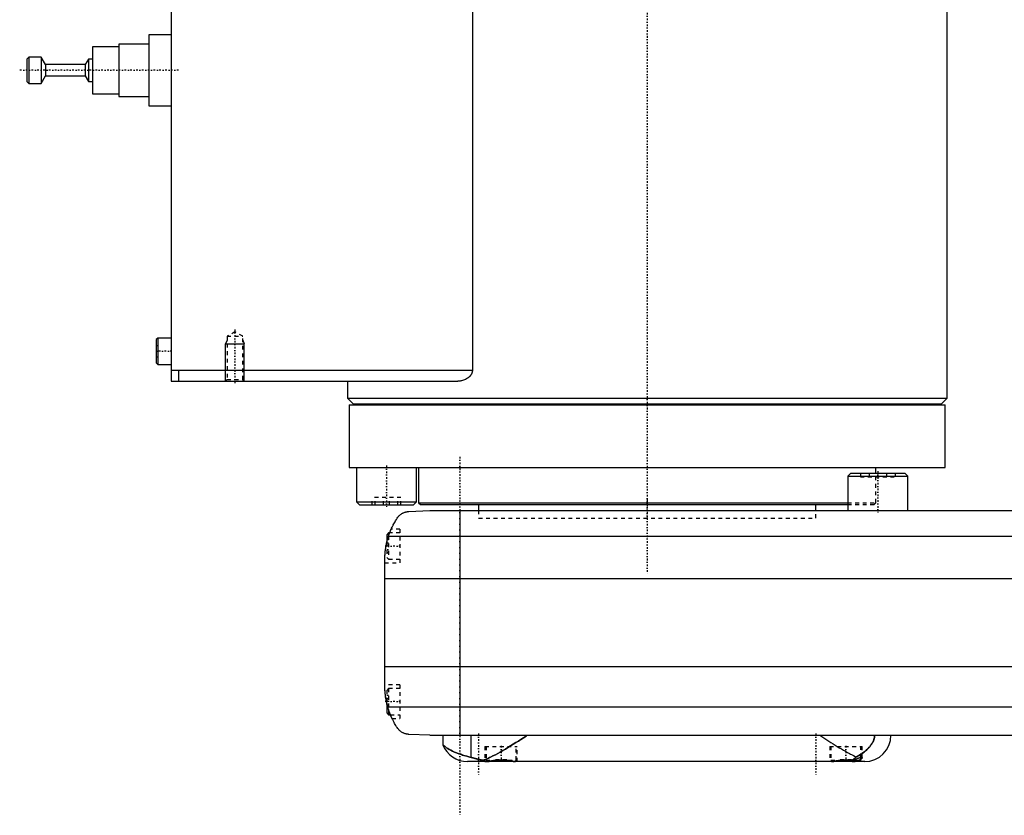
# Model space of a CAD drawing. Extents: x -174 to 502, y -139 to 498.
# Tile 1 of 6: x -167 to 95, y -81 to 131. Entities that reach past the tile are written whole.
import ezdxf

# ---------------------------------------------------------------- set-up
doc = ezdxf.new("R2010")
doc.units = 0
doc.linetypes.add('CENTER', pattern=[1.5, 0.45, -0.5, 0.05, -0.5])
doc.linetypes.add('DASHED', pattern=[2, 1, -1])
for name, color, linetype in [('AM_0', 7, 'CONTINUOUS'), ('AM_10', 7, 'CONTINUOUS'), ('AM_3', 7, 'DASHED'), ('AM_7', 7, 'CENTER')]:
    doc.layers.add(name, color=color, linetype=linetype)

msp = doc.modelspace()

# ---------------------------------------------------------------- linework, layer by layer
at = {"layer": 'AM_0', "color": 7, "linetype": 'CONTINUOUS'}
for p, q in [((-127, 313.5), (-127, 34.5)), ((-46.64, 291.5), (-46.64, 37.5)), ((80, 30), (80, 176)), ((-127, 127), (-133, 127)), ((-133, 127), (-133, 108)), ((-141, 123.75), (-148, 123.75)), ((-148, 123.75), (-148, 111.25)), ((-133, 124.5), (-141, 124.5)), ((-141, 124.5), (-141, 110.5)), ((-165, 121), (-165.5, 120.5)), ((-161.7, 121), (-165, 121)), ((-165, 121), (-165, 114)), ((-160.5, 119), (-161.7, 121)), ((-161.7, 121), (-161.7, 114)), ((-165.5, 120.5), (-165.5, 114.5)), ((-150, 119), (-160.5, 119)), ((-160.5, 119), (-160.5, 116)), ((-149.1, 120.5), (-150, 119)), ((-150, 119), (-150, 116)), ((-148, 120.5), (-149.1, 120.5)), ((-149.1, 120.5), (-149.1, 114.5)), ((-161.7, 114), (-160.5, 116)), ((-160.5, 116), (-150, 116)), ((-150, 116), (-149.1, 114.5)), ((-165.5, 114.5), (-165, 114)), ((-165, 114), (-161.7, 114)), ((-149.1, 114.5), (-148, 114.5)), ((-148, 111.25), (-141, 111.25)), ((-141, 110.5), (-133, 110.5)), ((-133, 108), (-127, 108)), ((-130.6, 46), (-131, 45.6)), ((-131, 45.6), (-131, 39.4)), ((-127, 46), (-130.6, 46)), ((-130.6, 46), (-130.6, 39)), ((-131, 39.4), (-130.6, 39)), ((-130.6, 39), (-127, 39)), ((-127, 37.5), (-46.64, 37.5)), ((-125, 34.5), (-125, 37.5)), ((-127, 34.5), (-50.56, 34.5)), ((-80, 34.5), (-80, 30)), ((-80, 30), (-78.5, 28.5)), ((-80, 30), (80, 30)), ((78.5, 28.5), (80, 30)), ((-79.5, 28.2), (-79.5, 11.5)), ((-79.5, 28.2), (79.5, 28.2)), ((-78.5, 28.5), (78.5, 28.5)), ((-75, 28.5), (-75, 28.2)), ((75, 28.2), (75, 28.5)), ((79.5, 11.5), (79.5, 28.2)), ((-79.5, 11.5), (79.5, 11.5)), ((-77.57, 11.5), (-77.57, 2.3)), ((-61.57, 2.3), (-61.57, 11.5)), ((-61, 11.5), (-61, 2.08)), ((61, 10), (61, 11.5)), ((54.29, 10), (53.49, 9.2)), ((53.49, 9.2), (53.49, 0)), ((53.49, 9.2), (69.49, 9.2)), ((54.29, 10), (68.69, 10)), ((69.49, 9.2), (68.69, 10)), ((69.49, 0), (69.49, 9.2)), ((-77.57, 2.3), (-76.77, 1.5)), ((-77.57, 2.3), (-61.57, 2.3)), ((-76.77, 1.5), (-62.37, 1.5)), ((-63.58, -0.25), (-58, 0)), ((-62.37, 1.5), (-61.57, 2.3)), ((-61, 2.08), (-60.5, 1.58)), ((-61, 2.08), (53.49, 2.08)), ((-60.5, 1.58), (53.49, 1.58)), ((-58, 0), (248, 0)), ((-50, 0), (-50, -60)), ((-45, 1.58), (-45, 0)), ((45, 0), (45, 1.58)), ((-69, -6), (-69.5, -6.5)), ((-69.5, -6.5), (-69.5, -8.59)), ((-69.01, -6.81), (259.01, -6.81)), ((-68.72, -6), (-69, -6)), ((-69, -6), (-69, -6.79)), ((-70, -46.97), (-70, -13.03)), ((-70, -18.16), (260, -18.16)), ((-70, -41.62), (260, -41.62)), ((-69.5, -51.41), (-69.5, -54)), ((-69.24, -52.43), (259.24, -52.43)), ((-69.5, -54), (-69, -54.5)), ((-69, -53.21), (-69, -54.5)), ((-69, -54.5), (-68.53, -54.5)), ((-58, -60), (-63.58, -59.75)), ((-58, -60), (251.5, -60)), ((-54.53, -60), (-54.53, -62.51)), ((-46.98, -65.9), (-46.98, -60)), ((58, -67), (-48, -67)), ((-42.61, -66.99), (-42.6, -67)), ((-35.4, -67), (-35.39, -66.99)), ((49.39, -66.99), (49.4, -67)), ((54.71, -66.6), (57, -66.6)), ((56.6, -67), (57, -66.6)), ((57, -66.6), (57, -65.89))]:
    msp.add_line(p, q, dxfattribs=at)
for points in [[(-46.64, 37.5, 0), (-46.64, 37.47, 0), (-46.64, 37.42, 0), (-46.64, 37.36, 0), (-46.64, 37.33, 0), (-46.65, 37.3, 0), (-46.65, 37.25, 0), (-46.66, 37.19, 0), (-46.67, 37.14, 0), (-46.68, 37.09, 0), (-46.69, 37.03, 0), (-46.69, 37, 0), (-46.7, 36.98, 0), (-46.71, 36.92, 0), (-46.73, 36.87, 0), (-46.75, 36.82, 0), (-46.76, 36.77, 0), (-46.78, 36.72, 0), (-46.79, 36.69, 0), (-46.8, 36.67, 0), (-46.82, 36.62, 0), (-46.84, 36.57, 0), (-46.86, 36.54, 0), (-46.87, 36.52, 0), (-46.89, 36.47, 0), (-46.92, 36.42, 0), (-46.93, 36.4, 0), (-46.94, 36.37, 0), (-46.97, 36.32, 0), (-47, 36.28, 0), (-47.03, 36.23, 0), (-47.06, 36.19, 0), (-47.09, 36.14, 0), (-47.1, 36.12, 0), (-47.12, 36.1, 0), (-47.15, 36.06, 0), (-47.18, 36.01, 0), (-47.21, 35.97, 0), (-47.25, 35.93, 0), (-47.28, 35.89, 0), (-47.3, 35.87, 0), (-47.32, 35.85, 0), (-47.35, 35.81, 0), (-47.39, 35.77, 0), (-47.43, 35.74, 0), (-47.46, 35.7, 0), (-47.5, 35.66, 0), (-47.52, 35.65, 0), (-47.54, 35.63, 0), (-47.58, 35.59, 0), (-47.61, 35.56, 0), (-47.65, 35.53, 0), (-47.69, 35.49, 0), (-47.73, 35.46, 0), (-47.75, 35.45, 0), (-47.77, 35.43, 0), (-47.81, 35.4, 0), (-47.85, 35.37, 0), (-47.98, 35.28, 0), (-48.11, 35.2, 0), (-48.23, 35.12, 0), (-48.49, 34.98, 0), (-48.76, 34.86, 0), (-49.04, 34.75, 0), (-49.32, 34.67, 0), (-49.6, 34.6, 0), (-49.74, 34.57, 0), (-49.88, 34.55, 0), (-50.15, 34.52, 0), (-50.42, 34.5, 0), (-50.56, 34.5, 0)], [(-69.01, -6.81, 0), (-68.95, -6.65, 0), (-68.84, -6.32, 0), (-68.72, -5.99, 0), (-68.66, -5.83, 0), (-68.59, -5.66, 0), (-68.46, -5.34, 0), (-68.33, -5.03, 0), (-68.19, -4.72, 0), (-68.05, -4.42, 0), (-67.91, -4.12, 0), (-67.83, -3.97, 0), (-67.76, -3.83, 0), (-67.61, -3.55, 0), (-67.46, -3.27, 0), (-67.3, -3, 0), (-67.15, -2.74, 0), (-67, -2.49, 0), (-66.92, -2.37, 0), (-66.85, -2.25, 0), (-66.7, -2.02, 0), (-66.55, -1.8, 0), (-66.48, -1.69, 0)], [(-66.48, -1.69, 0), (-66.4, -1.61, 0), (-66.26, -1.45, 0), (-66.11, -1.31, 0), (-66.03, -1.24, 0), (-65.95, -1.17, 0), (-65.8, -1.05, 0), (-65.64, -0.94, 0), (-65.49, -0.84, 0), (-65.33, -0.75, 0), (-65.18, -0.67, 0), (-65.1, -0.63, 0), (-65.02, -0.59, 0), (-64.87, -0.53, 0), (-64.72, -0.48, 0), (-64.57, -0.42, 0), (-64.47, -0.4, 0), (-64.44, -0.39, 0), (-64.42, -0.38, 0), (-64.4, -0.38, 0), (-64.39, -0.37, 0), (-64.36, -0.37, 0), (-64.33, -0.36, 0), (-64.3, -0.35, 0), (-64.28, -0.35, 0), (-64.25, -0.34, 0), (-64.23, -0.34, 0), (-64.22, -0.33, 0), (-64.19, -0.33, 0), (-64.16, -0.32, 0), (-64.14, -0.32, 0), (-64.13, -0.32, 0), (-64.1, -0.31, 0), (-64.07, -0.31, 0), (-64.05, -0.3, 0), (-64.04, -0.3, 0), (-64.01, -0.3, 0), (-63.98, -0.29, 0), (-63.95, -0.29, 0), (-63.92, -0.28, 0), (-63.88, -0.28, 0), (-63.87, -0.28, 0), (-63.85, -0.28, 0), (-63.82, -0.27, 0), (-63.79, -0.27, 0), (-63.76, -0.27, 0), (-63.73, -0.26, 0), (-63.69, -0.26, 0), (-63.68, -0.26, 0), (-63.66, -0.26, 0), (-63.63, -0.26, 0), (-63.6, -0.25, 0), (-63.58, -0.25, 0)], [(-68.72, -6, 0), (-68.7, -5.95, 0), (-68.66, -5.85, 0), (-68.63, -5.75, 0), (-68.61, -5.71, 0), (-68.59, -5.66, 0), (-68.56, -5.58, 0), (-68.53, -5.49, 0), (-68.49, -5.42, 0), (-68.47, -5.35, 0), (-68.44, -5.29, 0), (-68.43, -5.26, 0), (-68.42, -5.23, 0), (-68.39, -5.18, 0), (-68.37, -5.13, 0), (-68.36, -5.09, 0), (-68.34, -5.06, 0), (-68.33, -5.04, 0), (-68.33, -5.03, 0), (-68.32, -5.02, 0), (-68.32, -5.01, 0), (-68.32, -5, 0), (-68.32, -5, 0)], [(-70, -13.03, 0), (-70, -12.86, 0), (-69.99, -12.52, 0), (-69.98, -12.18, 0), (-69.97, -12.01, 0), (-69.96, -11.84, 0), (-69.94, -11.5, 0), (-69.91, -11.15, 0), (-69.88, -10.81, 0), (-69.83, -10.46, 0), (-69.79, -10.12, 0), (-69.76, -9.94, 0), (-69.73, -9.77, 0), (-69.67, -9.42, 0), (-69.6, -9.07, 0), (-69.53, -8.72, 0), (-69.45, -8.37, 0), (-69.36, -8.03, 0), (-69.32, -7.85, 0), (-69.27, -7.68, 0), (-69.17, -7.33, 0), (-69.06, -6.99, 0), (-69.01, -6.81, 0)], [(-70, -13.03, 0), (-70, -12.94, 0), (-70, -12.76, 0), (-69.99, -12.57, 0), (-69.99, -12.47, 0), (-69.99, -12.36, 0), (-69.98, -12.14, 0), (-69.97, -11.91, 0), (-69.95, -11.67, 0), (-69.93, -11.42, 0), (-69.91, -11.15, 0), (-69.9, -11.02, 0), (-69.88, -10.89, 0), (-69.85, -10.62, 0), (-69.82, -10.34, 0), (-69.78, -10.07, 0), (-69.74, -9.8, 0), (-69.69, -9.53, 0), (-69.67, -9.4, 0), (-69.64, -9.26, 0), (-69.59, -8.99, 0), (-69.53, -8.72, 0), (-69.5, -8.59, 0)], [(-70, -13.03, 0), (-70, -12.94, 0), (-70, -12.76, 0), (-69.99, -12.57, 0), (-69.99, -12.47, 0), (-69.99, -12.36, 0), (-69.98, -12.14, 0), (-69.97, -11.91, 0), (-69.95, -11.67, 0), (-69.93, -11.42, 0), (-69.91, -11.15, 0), (-69.9, -11.02, 0), (-69.88, -10.89, 0), (-69.85, -10.62, 0), (-69.82, -10.34, 0), (-69.78, -10.07, 0), (-69.74, -9.8, 0), (-69.69, -9.53, 0), (-69.67, -9.4, 0), (-69.64, -9.26, 0), (-69.59, -8.99, 0), (-69.53, -8.72, 0), (-69.5, -8.59, 0)], [(-69.24, -52.43, 0), (-69.28, -52.27, 0), (-69.37, -51.97, 0), (-69.44, -51.66, 0), (-69.48, -51.51, 0), (-69.51, -51.35, 0), (-69.58, -51.05, 0), (-69.64, -50.74, 0), (-69.7, -50.44, 0), (-69.75, -50.13, 0), (-69.79, -49.83, 0), (-69.82, -49.68, 0), (-69.84, -49.52, 0), (-69.87, -49.22, 0), (-69.9, -48.92, 0), (-69.93, -48.63, 0), (-69.95, -48.33, 0), (-69.97, -48.03, 0), (-69.98, -47.88, 0), (-69.99, -47.73, 0), (-69.99, -47.42, 0), (-70, -47.12, 0), (-70, -46.97, 0)], [(-69.5, -51.41, 0), (-69.53, -51.27, 0), (-69.59, -50.98, 0), (-69.65, -50.69, 0), (-69.68, -50.54, 0), (-69.7, -50.4, 0), (-69.75, -50.1, 0), (-69.8, -49.81, 0), (-69.84, -49.51, 0), (-69.87, -49.23, 0), (-69.9, -48.95, 0), (-69.91, -48.81, 0), (-69.93, -48.68, 0), (-69.95, -48.43, 0), (-69.96, -48.18, 0), (-69.98, -47.96, 0), (-69.98, -47.75, 0), (-69.99, -47.55, 0), (-69.99, -47.46, 0), (-70, -47.37, 0), (-70, -47.19, 0), (-70, -47.04, 0), (-70, -46.97, 0)], [(-66.48, -58.31, 0), (-66.55, -58.19, 0), (-66.72, -57.95, 0), (-66.88, -57.69, 0), (-66.97, -57.56, 0), (-67.05, -57.42, 0), (-67.22, -57.14, 0), (-67.39, -56.85, 0), (-67.56, -56.55, 0), (-67.72, -56.24, 0), (-67.89, -55.91, 0), (-67.97, -55.75, 0), (-68.05, -55.58, 0), (-68.21, -55.24, 0), (-68.37, -54.88, 0), (-68.52, -54.53, 0), (-68.66, -54.16, 0), (-68.8, -53.78, 0), (-68.87, -53.6, 0), (-68.94, -53.4, 0), (-69.06, -53.02, 0), (-69.18, -52.62, 0), (-69.24, -52.43, 0)], [(-68.09, -55.5, 0), (-68.09, -55.5, 0), (-68.09, -55.49, 0), (-68.1, -55.48, 0), (-68.1, -55.47, 0), (-68.11, -55.46, 0), (-68.12, -55.44, 0), (-68.13, -55.4, 0), (-68.15, -55.37, 0), (-68.17, -55.32, 0), (-68.2, -55.27, 0), (-68.21, -55.24, 0), (-68.22, -55.21, 0), (-68.25, -55.15, 0), (-68.28, -55.08, 0), (-68.31, -55, 0), (-68.35, -54.92, 0), (-68.39, -54.84, 0), (-68.41, -54.79, 0), (-68.43, -54.75, 0), (-68.47, -54.65, 0), (-68.51, -54.55, 0), (-68.53, -54.5, 0)], [(-63.58, -59.75, 0), (-63.6, -59.75, 0), (-63.63, -59.74, 0), (-63.67, -59.74, 0), (-63.68, -59.74, 0), (-63.7, -59.74, 0), (-63.73, -59.74, 0), (-63.76, -59.73, 0), (-63.8, -59.73, 0), (-63.83, -59.73, 0), (-63.86, -59.72, 0), (-63.88, -59.72, 0), (-63.9, -59.72, 0), (-63.93, -59.71, 0), (-63.96, -59.71, 0), (-63.99, -59.71, 0), (-64.02, -59.7, 0), (-64.06, -59.7, 0), (-64.07, -59.69, 0), (-64.09, -59.69, 0), (-64.12, -59.68, 0), (-64.15, -59.68, 0), (-64.16, -59.68, 0), (-64.18, -59.67, 0), (-64.21, -59.67, 0), (-64.24, -59.66, 0), (-64.25, -59.66, 0), (-64.27, -59.65, 0), (-64.3, -59.65, 0), (-64.32, -59.64, 0), (-64.35, -59.63, 0), (-64.38, -59.63, 0), (-64.41, -59.62, 0), (-64.42, -59.62, 0), (-64.44, -59.61, 0), (-64.47, -59.6, 0), (-64.49, -59.6, 0), (-64.59, -59.57, 0), (-64.74, -59.52, 0), (-64.9, -59.46, 0), (-65.05, -59.39, 0), (-65.13, -59.36, 0), (-65.21, -59.32, 0), (-65.37, -59.23, 0), (-65.53, -59.14, 0), (-65.69, -59.03, 0), (-65.84, -58.92, 0), (-66, -58.79, 0), (-66.07, -58.73, 0), (-66.14, -58.66, 0), (-66.28, -58.53, 0), (-66.41, -58.38, 0), (-66.48, -58.31, 0)], [(-43.84, -66.65, 0), (-43.55, -66.55, 0), (-42.96, -66.33, 0), (-42.38, -66.08, 0), (-42.08, -65.95, 0), (-41.78, -65.81, 0), (-41.16, -65.51, 0), (-40.52, -65.18, 0), (-39.87, -64.83, 0), (-39.21, -64.46, 0), (-38.53, -64.07, 0), (-38.19, -63.87, 0), (-37.85, -63.67, 0), (-37.16, -63.25, 0), (-36.46, -62.83, 0), (-35.77, -62.4, 0), (-35.07, -61.96, 0), (-34.38, -61.52, 0), (-34.03, -61.3, 0), (-33.69, -61.08, 0), (-33, -60.64, 0), (-32.33, -60.21, 0), (-32, -60, 0)], [(46, -60, 0), (46.27, -60.17, 0), (46.8, -60.51, 0), (47.34, -60.86, 0), (47.62, -61.04, 0), (47.89, -61.21, 0), (48.45, -61.56, 0), (49, -61.92, 0), (49.56, -62.27, 0), (50.12, -62.61, 0), (50.68, -62.96, 0), (50.95, -63.13, 0), (51.23, -63.3, 0), (51.78, -63.63, 0), (52.33, -63.95, 0), (52.88, -64.27, 0), (53.41, -64.57, 0), (53.94, -64.87, 0), (54.2, -65.01, 0), (54.46, -65.15, 0), (54.98, -65.41, 0), (55.48, -65.66, 0), (55.72, -65.78, 0)], [(55.72, -65.78, 0), (55.99, -65.65, 0), (56.5, -65.37, 0), (56.99, -65.08, 0), (57.22, -64.93, 0), (57.44, -64.78, 0), (57.86, -64.46, 0), (58.25, -64.15, 0), (58.61, -63.83, 0), (58.93, -63.51, 0), (59.22, -63.2, 0), (59.36, -63.04, 0), (59.48, -62.89, 0), (59.72, -62.57, 0), (59.93, -62.25, 0), (60.12, -61.93, 0), (60.22, -61.74, 0), (60.25, -61.68, 0), (60.27, -61.63, 0), (60.28, -61.6, 0), (60.3, -61.57, 0), (60.32, -61.52, 0), (60.34, -61.46, 0), (60.37, -61.41, 0), (60.39, -61.35, 0), (60.41, -61.3, 0), (60.42, -61.27, 0), (60.43, -61.24, 0), (60.45, -61.19, 0), (60.47, -61.13, 0), (60.48, -61.1, 0), (60.48, -61.07, 0), (60.5, -61.02, 0), (60.52, -60.96, 0), (60.53, -60.93, 0), (60.53, -60.9, 0), (60.55, -60.84, 0), (60.56, -60.79, 0), (60.58, -60.73, 0), (60.59, -60.67, 0), (60.6, -60.6, 0), (60.6, -60.57, 0), (60.61, -60.54, 0), (60.62, -60.48, 0), (60.63, -60.42, 0), (60.63, -60.35, 0), (60.64, -60.29, 0), (60.64, -60.23, 0), (60.65, -60.19, 0), (60.65, -60.16, 0), (60.65, -60.1, 0), (60.65, -60.03, 0), (60.65, -60, 0)], [(-54.53, -62.51, 0), (-54.53, -62.52, 0), (-54.48, -62.56, 0), (-54.38, -62.65, 0), (-54.32, -62.71, 0), (-54.24, -62.77, 0), (-54.05, -62.93, 0), (-53.81, -63.11, 0), (-53.53, -63.31, 0), (-53.2, -63.52, 0), (-52.82, -63.75, 0), (-52.61, -63.87, 0), (-52.4, -63.98, 0), (-51.93, -64.22, 0), (-51.41, -64.46, 0), (-50.85, -64.7, 0), (-50.25, -64.93, 0), (-49.6, -65.16, 0), (-49.25, -65.27, 0), (-48.9, -65.38, 0), (-48.16, -65.6, 0), (-47.38, -65.81, 0), (-46.98, -65.9, 0)], [(-46.98, -65.9, 0), (-46.91, -65.92, 0), (-46.76, -65.96, 0), (-46.61, -65.99, 0), (-46.54, -66.01, 0), (-46.46, -66.03, 0), (-46.31, -66.07, 0), (-46.15, -66.11, 0), (-45.98, -66.15, 0), (-45.81, -66.2, 0), (-45.64, -66.24, 0), (-45.56, -66.26, 0), (-45.47, -66.28, 0), (-45.29, -66.33, 0), (-45.11, -66.37, 0), (-44.92, -66.41, 0), (-44.73, -66.46, 0), (-44.54, -66.5, 0), (-44.44, -66.52, 0), (-44.35, -66.54, 0), (-44.15, -66.59, 0), (-43.94, -66.63, 0), (-43.84, -66.65, 0)], [(-43.84, -66.65, 0), (-43.81, -66.66, 0), (-43.74, -66.69, 0), (-43.67, -66.72, 0), (-43.64, -66.74, 0), (-43.6, -66.75, 0), (-43.53, -66.78, 0), (-43.46, -66.8, 0), (-43.39, -66.83, 0), (-43.32, -66.85, 0), (-43.26, -66.87, 0), (-43.22, -66.88, 0), (-43.18, -66.89, 0), (-43.11, -66.91, 0), (-43.04, -66.92, 0), (-42.97, -66.94, 0), (-42.9, -66.95, 0), (-42.83, -66.96, 0), (-42.8, -66.97, 0), (-42.76, -66.97, 0), (-42.69, -66.98, 0), (-42.62, -66.99, 0), (-42.58, -66.99, 0)], [(-43.3, -67, 0), (-43.3, -66.99, 0), (-43.29, -66.99, 0), (-43.29, -66.99, 0), (-43.28, -66.99, 0), (-43.27, -66.99, 0), (-43.25, -66.99, 0), (-43.23, -66.99, 0), (-43.2, -66.98, 0), (-43.17, -66.98, 0), (-43.14, -66.98, 0), (-43.12, -66.98, 0), (-43.1, -66.98, 0), (-43.05, -66.98, 0), (-43, -66.98, 0), (-42.95, -66.98, 0), (-42.89, -66.98, 0), (-42.83, -66.98, 0), (-42.8, -66.99, 0), (-42.77, -66.99, 0), (-42.7, -66.99, 0), (-42.62, -66.99, 0), (-42.58, -66.99, 0)], [(-43.25, -67, 0), (-43.26, -67, 0), (-43.29, -67, 0), (-43.3, -67, 0), (-43.3, -67, 0)], [(-42.58, -66.99, 0), (-42.56, -66.99, 0), (-42.51, -66.98, 0), (-42.46, -66.98, 0), (-42.44, -66.98, 0), (-42.42, -66.97, 0), (-42.37, -66.97, 0), (-42.31, -66.96, 0), (-42.26, -66.95, 0), (-42.21, -66.95, 0), (-42.15, -66.94, 0), (-42.13, -66.93, 0), (-42.1, -66.93, 0), (-42.04, -66.92, 0), (-41.99, -66.91, 0), (-41.93, -66.91, 0), (-41.87, -66.9, 0), (-41.81, -66.89, 0), (-41.78, -66.88, 0), (-41.75, -66.88, 0), (-41.68, -66.87, 0), (-41.62, -66.86, 0), (-41.58, -66.85, 0), (-41.55, -66.85, 0), (-41.48, -66.84, 0), (-41.42, -66.82, 0), (-41.38, -66.82, 0), (-41.35, -66.81, 0), (-41.28, -66.8, 0), (-41.21, -66.79, 0), (-41.13, -66.78, 0), (-41.06, -66.77, 0), (-40.99, -66.76, 0), (-40.95, -66.76, 0), (-40.91, -66.75, 0), (-40.84, -66.74, 0), (-40.76, -66.73, 0), (-40.68, -66.72, 0), (-40.61, -66.71, 0), (-40.53, -66.7, 0), (-40.49, -66.7, 0), (-40.45, -66.69, 0), (-40.37, -66.69, 0), (-40.29, -66.68, 0), (-40.21, -66.67, 0), (-40.13, -66.66, 0), (-40.05, -66.66, 0), (-40.01, -66.65, 0), (-39.97, -66.65, 0), (-39.89, -66.64, 0), (-39.8, -66.64, 0), (-39.72, -66.63, 0), (-39.64, -66.63, 0), (-39.56, -66.62, 0), (-39.52, -66.62, 0), (-39.48, -66.62, 0), (-39.4, -66.62, 0), (-39.31, -66.62, 0), (-39.23, -66.61, 0), (-39.15, -66.61, 0), (-39.07, -66.61, 0), (-39.03, -66.61, 0), (-38.99, -66.61, 0), (-38.91, -66.61, 0), (-38.83, -66.61, 0), (-38.79, -66.61, 0), (-38.75, -66.61, 0), (-38.67, -66.62, 0), (-38.59, -66.62, 0), (-38.55, -66.62, 0), (-38.51, -66.62, 0), (-38.42, -66.62, 0), (-38.34, -66.63, 0), (-38.26, -66.63, 0), (-38.18, -66.64, 0), (-38.1, -66.64, 0), (-38.06, -66.65, 0), (-38.02, -66.65, 0), (-37.93, -66.66, 0), (-37.85, -66.66, 0), (-37.77, -66.67, 0), (-37.69, -66.68, 0), (-37.61, -66.69, 0), (-37.57, -66.69, 0), (-37.53, -66.7, 0), (-37.45, -66.7, 0), (-37.38, -66.71, 0), (-37.3, -66.72, 0), (-37.22, -66.73, 0), (-37.15, -66.74, 0), (-37.11, -66.75, 0), (-37.07, -66.75, 0), (-37, -66.76, 0), (-36.92, -66.77, 0), (-36.85, -66.78, 0), (-36.78, -66.8, 0), (-36.71, -66.81, 0), (-36.67, -66.81, 0), (-36.64, -66.82, 0), (-36.57, -66.83, 0), (-36.5, -66.84, 0), (-36.43, -66.85, 0), (-36.37, -66.86, 0), (-36.3, -66.87, 0), (-36.27, -66.87, 0), (-36.24, -66.88, 0), (-36.18, -66.89, 0), (-36.12, -66.9, 0), (-36.09, -66.9, 0), (-36.06, -66.91, 0), (-36, -66.92, 0), (-35.95, -66.92, 0), (-35.92, -66.93, 0), (-35.89, -66.93, 0), (-35.83, -66.94, 0), (-35.78, -66.95, 0), (-35.73, -66.96, 0), (-35.67, -66.96, 0), (-35.62, -66.97, 0), (-35.6, -66.97, 0), (-35.57, -66.97, 0), (-35.52, -66.98, 0), (-35.48, -66.98, 0), (-35.43, -66.99, 0), (-35.38, -66.99, 0), (-35.34, -67, 0), (-35.32, -67, 0), (-35.3, -67, 0), (-35.25, -67, 0), (-35.21, -67, 0), (-35.19, -67, 0)], [(49.19, -67, 0), (49.21, -67, 0), (49.23, -67, 0), (49.26, -67, 0), (49.28, -67, 0), (49.29, -67, 0), (49.32, -67, 0), (49.35, -66.99, 0), (49.38, -66.99, 0), (49.41, -66.99, 0), (49.44, -66.99, 0), (49.46, -66.99, 0), (49.48, -66.98, 0), (49.51, -66.98, 0), (49.54, -66.98, 0), (49.58, -66.97, 0), (49.61, -66.97, 0), (49.64, -66.97, 0), (49.66, -66.96, 0), (49.68, -66.96, 0), (49.72, -66.96, 0), (49.75, -66.95, 0), (49.77, -66.95, 0), (49.79, -66.95, 0), (49.82, -66.94, 0), (49.86, -66.94, 0), (49.88, -66.93, 0), (49.9, -66.93, 0), (49.94, -66.93, 0), (49.98, -66.92, 0), (50.01, -66.91, 0), (50.05, -66.91, 0), (50.09, -66.9, 0), (50.12, -66.9, 0), (50.14, -66.9, 0), (50.18, -66.89, 0), (50.22, -66.88, 0), (50.26, -66.88, 0), (50.31, -66.87, 0), (50.35, -66.86, 0), (50.37, -66.86, 0), (50.39, -66.85, 0), (50.44, -66.85, 0), (50.48, -66.84, 0), (50.53, -66.83, 0), (50.58, -66.83, 0), (50.62, -66.82, 0), (50.65, -66.81, 0), (50.67, -66.81, 0), (50.72, -66.8, 0), (50.77, -66.8, 0), (50.82, -66.79, 0), (50.87, -66.78, 0), (50.92, -66.77, 0), (50.94, -66.77, 0), (50.97, -66.77, 0), (51.02, -66.76, 0), (51.07, -66.75, 0), (51.12, -66.75, 0), (51.17, -66.74, 0), (51.22, -66.73, 0), (51.25, -66.73, 0), (51.28, -66.73, 0), (51.33, -66.72, 0), (51.38, -66.71, 0), (51.41, -66.71, 0), (51.43, -66.71, 0), (51.49, -66.7, 0), (51.54, -66.69, 0), (51.57, -66.69, 0), (51.6, -66.69, 0), (51.65, -66.68, 0), (51.7, -66.68, 0), (51.76, -66.67, 0), (51.81, -66.67, 0), (51.87, -66.66, 0), (51.9, -66.66, 0), (51.92, -66.66, 0), (51.98, -66.65, 0), (52.04, -66.65, 0), (52.09, -66.64, 0), (52.15, -66.64, 0), (52.2, -66.64, 0), (52.23, -66.64, 0), (52.26, -66.63, 0), (52.31, -66.63, 0), (52.37, -66.63, 0), (52.43, -66.62, 0), (52.48, -66.62, 0), (52.54, -66.62, 0), (52.57, -66.62, 0), (52.59, -66.62, 0), (52.65, -66.62, 0), (52.7, -66.61, 0), (52.76, -66.61, 0), (52.82, -66.61, 0), (52.87, -66.61, 0), (52.9, -66.61, 0), (52.93, -66.61, 0), (52.98, -66.61, 0), (53.03, -66.61, 0), (53.09, -66.61, 0), (53.14, -66.61, 0), (53.2, -66.61, 0), (53.23, -66.61, 0), (53.25, -66.61, 0), (53.31, -66.62, 0), (53.37, -66.62, 0), (53.39, -66.62, 0), (53.42, -66.62, 0), (53.48, -66.62, 0), (53.53, -66.62, 0), (53.56, -66.62, 0), (53.59, -66.63, 0), (53.64, -66.63, 0), (53.7, -66.63, 0), (53.76, -66.63, 0), (53.81, -66.64, 0), (53.87, -66.64, 0), (53.9, -66.64, 0), (53.92, -66.65, 0), (53.98, -66.65, 0), (54.03, -66.65, 0), (54.09, -66.66, 0), (54.15, -66.66, 0), (54.2, -66.67, 0), (54.23, -66.67, 0), (54.26, -66.67, 0), (54.31, -66.68, 0), (54.36, -66.68, 0), (54.39, -66.69, 0)], [(54.39, -66.69, 0), (54.43, -66.67, 0), (54.51, -66.63, 0), (54.59, -66.6, 0), (54.62, -66.58, 0), (54.66, -66.56, 0), (54.74, -66.52, 0), (54.81, -66.47, 0), (54.89, -66.43, 0), (54.96, -66.38, 0), (55.04, -66.34, 0), (55.08, -66.31, 0), (55.11, -66.28, 0), (55.19, -66.23, 0), (55.26, -66.18, 0), (55.33, -66.12, 0), (55.41, -66.07, 0), (55.48, -66.01, 0), (55.51, -65.98, 0), (55.55, -65.94, 0), (55.62, -65.88, 0), (55.69, -65.82, 0), (55.72, -65.78, 0)], [(54.39, -66.69, 0), (54.53, -66.65, 0), (54.8, -66.57, 0), (55.06, -66.5, 0), (55.19, -66.46, 0), (55.31, -66.42, 0), (55.55, -66.34, 0), (55.78, -66.26, 0), (56, -66.18, 0), (56.12, -66.14, 0), (56.15, -66.13, 0), (56.19, -66.12, 0), (56.2, -66.11, 0), (56.22, -66.11, 0), (56.25, -66.1, 0), (56.28, -66.09, 0), (56.32, -66.08, 0), (56.35, -66.07, 0), (56.38, -66.06, 0), (56.39, -66.05, 0), (56.41, -66.05, 0), (56.44, -66.04, 0), (56.47, -66.03, 0), (56.48, -66.02, 0), (56.5, -66.02, 0), (56.53, -66.01, 0), (56.55, -66, 0), (56.57, -66, 0), (56.58, -65.99, 0), (56.61, -65.98, 0), (56.64, -65.98, 0), (56.66, -65.97, 0), (56.69, -65.96, 0), (56.71, -65.96, 0), (56.73, -65.95, 0), (56.74, -65.95, 0), (56.76, -65.94, 0), (56.79, -65.94, 0), (56.81, -65.93, 0), (56.83, -65.93, 0), (56.85, -65.92, 0), (56.87, -65.92, 0), (56.88, -65.92, 0), (56.9, -65.91, 0), (56.92, -65.91, 0), (56.94, -65.9, 0), (56.96, -65.9, 0), (56.98, -65.9, 0), (56.99, -65.9, 0), (57, -65.89, 0), (57.01, -65.89, 0), (57.03, -65.89, 0), (57.05, -65.89, 0), (57.07, -65.89, 0), (57.08, -65.89, 0), (57.09, -65.89, 0), (57.1, -65.89, 0), (57.11, -65.89, 0), (57.13, -65.89, 0), (57.14, -65.89, 0), (57.15, -65.89, 0), (57.17, -65.89, 0), (57.17, -65.89, 0), (57.18, -65.89, 0), (57.19, -65.89, 0), (57.2, -65.89, 0), (57.21, -65.9, 0), (57.21, -65.9, 0), (57.22, -65.9, 0), (57.23, -65.9, 0), (57.24, -65.91, 0), (57.24, -65.91, 0), (57.25, -65.91, 0), (57.26, -65.92, 0), (57.26, -65.92, 0), (57.27, -65.93, 0), (57.27, -65.93, 0), (57.28, -65.93, 0), (57.28, -65.94, 0), (57.28, -65.94, 0), (57.29, -65.95, 0), (57.29, -65.96, 0), (57.29, -65.96, 0), (57.3, -65.97, 0), (57.3, -65.97, 0), (57.3, -65.98, 0), (57.3, -65.99, 0), (57.3, -65.99, 0), (57.3, -66, 0)], [(57.3, -66, 0), (57.3, -66.01, 0), (57.3, -66.02, 0), (57.29, -66.04, 0), (57.29, -66.05, 0), (57.29, -66.06, 0), (57.28, -66.08, 0), (57.27, -66.1, 0), (57.26, -66.12, 0), (57.25, -66.14, 0), (57.23, -66.16, 0), (57.22, -66.17, 0), (57.22, -66.18, 0), (57.2, -66.2, 0), (57.18, -66.22, 0), (57.15, -66.25, 0), (57.13, -66.27, 0), (57.1, -66.29, 0), (57.09, -66.3, 0), (57.08, -66.32, 0), (57.05, -66.34, 0), (57.02, -66.36, 0), (57, -66.38, 0)]]:
    msp.add_polyline3d(points, dxfattribs=at)
for centre, start, end in [((58, -60), 270, 0), ((-48, -60), 201.0345, 270)]:
    msp.add_arc(centre, 7, start, end, dxfattribs=at)
at = {"layer": 'AM_10', "color": 7, "linetype": 'CONTINUOUS'}
for p, q in [((-112.07, 45.5), (-112.5, 44.5)), ((-107.93, 45.5), (-107.5, 44.5)), ((-112.5, 34.5), (-112.5, 44.5)), ((-112.5, 44.5), (-107.5, 44.5)), ((-107.5, 34.5), (-107.5, 44.5))]:
    msp.add_line(p, q, dxfattribs=at)
at = {"layer": 'AM_3', "color": 6, "linetype": 'DASHED'}
for p, q in [((-110, 47.69), (-112.07, 46.5)), ((-107.93, 46.5), (-110, 47.69)), ((-112.07, 46.5), (-112.07, 34.93)), ((-112.07, 46.5), (-107.93, 46.5)), ((-107.93, 34.93), (-107.93, 46.5)), ((-131, 44), (-130.5, 44)), ((-131, 42.5), (-130.5, 42.5)), ((-130.5, 41), (-130.5, 44)), ((-131, 41), (-130.5, 41)), ((-112.07, 34.93), (-112.5, 34.5)), ((-112.07, 34.93), (-107.93, 34.93)), ((-107.5, 34.5), (-107.93, 34.93)), ((56.87, 10), (56.87, 9)), ((56.87, 9), (66.11, 9)), ((59.18, 10), (59.18, 9)), ((61, 2.08), (61, 10)), ((63.8, 10), (63.8, 9)), ((66.11, 10), (66.11, 9)), ((-73.41, 1.5), (-73.41, 3.5)), ((-65.74, 3.5), (-73.41, 3.5)), ((-72.6, 1.5), (-72.6, 3.5)), ((-70.38, 1.5), (-70.38, 3.5)), ((-68.77, 1.5), (-68.77, 3.5)), ((-66.55, 1.5), (-66.55, 3.5)), ((-65.74, 1.5), (-65.74, 3.5)), ((-61.74, 2.3), (-61.57, 2.3)), ((-45, 0), (-45, -2)), ((45, -2), (45, 0)), ((53.49, 2.08), (61, 2.08)), ((53.49, 1.58), (60.5, 1.58)), ((60.5, 1.58), (61, 2.08)), ((-45, -2), (45, -2)), ((-45, -2), (45, -2)), ((-66, -5), (-68.32, -5)), ((-66, -5), (-66, -14)), ((-69.5, -7.77), (-69, -7.77)), ((-69, -6.79), (-69, -13)), ((-66, -6), (-68.72, -6)), ((-69.5, -8.59), (-69.5, -12.5)), ((-69.5, -8.63), (-69, -8.63)), ((-69.5, -10.37), (-69, -10.37)), ((-69.5, -11.23), (-69, -11.23)), ((-69.5, -12.5), (-69, -13)), ((-69, -13), (-66, -13)), ((-70, -14), (-66, -14)), ((-66, -46.5), (-70, -46.5)), ((-66, -46.5), (-66, -55.5)), ((-69, -47.5), (-69.5, -48)), ((-69.5, -48), (-69.5, -51.41)), ((-69.5, -49.27), (-69, -49.27)), ((-66, -47.5), (-69, -47.5)), ((-69, -47.5), (-69, -53.21)), ((-69.5, -50.13), (-69, -50.13)), ((-69.5, -51.87), (-69, -51.87)), ((-69.5, -52.73), (-69, -52.73)), ((-68.53, -54.5), (-66, -54.5)), ((-68.09, -55.5), (-66, -55.5)), ((-43.3, -63), (-43.3, -67)), ((-43.3, -63), (-34.7, -63)), ((-43, -63), (-43, -66.6)), ((-35, -66.6), (-35, -63)), ((-34.7, -67), (-34.7, -63)), ((48.7, -63), (48.7, -67)), ((48.7, -63), (57.3, -63)), ((49, -63), (49, -66.6)), ((57, -65.89), (57, -63)), ((57.3, -66), (57.3, -63)), ((-43, -66.6), (-42.61, -66.99)), ((-43, -66.6), (-35, -66.6)), ((-35.4, -67), (-42.6, -67)), ((-40.5, -67), (-40.5, -66.5)), ((-37.5, -66.5), (-40.5, -66.5)), ((-39, -67), (-39, -66.5)), ((-37.5, -67), (-37.5, -66.5)), ((-35.39, -66.99), (-35, -66.6)), ((49, -66.6), (49.39, -66.99)), ((49, -66.6), (54.71, -66.6)), ((51.5, -67), (51.5, -66.5)), ((54.5, -66.5), (51.5, -66.5)), ((53, -67), (53, -66.5)), ((54.5, -67), (54.5, -66.5))]:
    msp.add_line(p, q, dxfattribs=at)
for points in [[(-69.5, -8.59, 0), (-69.48, -8.5, 0), (-69.44, -8.33, 0), (-69.4, -8.17, 0), (-69.38, -8.08, 0), (-69.36, -8, 0), (-69.31, -7.84, 0), (-69.27, -7.67, 0), (-69.22, -7.52, 0), (-69.18, -7.36, 0), (-69.13, -7.21, 0), (-69.11, -7.13, 0), (-69.09, -7.06, 0), (-69.04, -6.92, 0), (-69, -6.78, 0), (-68.95, -6.65, 0), (-68.91, -6.52, 0), (-68.87, -6.39, 0), (-68.85, -6.34, 0), (-68.82, -6.28, 0), (-68.78, -6.16, 0), (-68.74, -6.05, 0), (-68.72, -6, 0)], [(-68.53, -54.5, 0), (-68.55, -54.44, 0), (-68.6, -54.31, 0), (-68.66, -54.17, 0), (-68.68, -54.11, 0), (-68.71, -54.03, 0), (-68.77, -53.89, 0), (-68.82, -53.73, 0), (-68.88, -53.57, 0), (-68.94, -53.4, 0), (-68.99, -53.23, 0), (-69.02, -53.14, 0), (-69.05, -53.05, 0), (-69.11, -52.87, 0), (-69.17, -52.68, 0), (-69.22, -52.49, 0), (-69.28, -52.3, 0), (-69.33, -52.1, 0), (-69.35, -52.01, 0), (-69.38, -51.91, 0), (-69.43, -51.71, 0), (-69.48, -51.51, 0), (-69.5, -51.41, 0)], [(-69.15, -52.73, 0), (-69.16, -52.7, 0), (-69.18, -52.63, 0), (-69.2, -52.55, 0), (-69.21, -52.52, 0), (-69.22, -52.48, 0), (-69.25, -52.41, 0), (-69.27, -52.34, 0), (-69.29, -52.26, 0), (-69.31, -52.19, 0), (-69.33, -52.12, 0), (-69.34, -52.08, 0), (-69.35, -52.04, 0), (-69.36, -51.97, 0), (-69.38, -51.9, 0), (-69.4, -51.82, 0), (-69.42, -51.75, 0), (-69.44, -51.67, 0), (-69.45, -51.64, 0), (-69.46, -51.6, 0), (-69.47, -51.52, 0), (-69.49, -51.45, 0), (-69.5, -51.41, 0)], [(-68.53, -54.5, 0), (-68.54, -54.46, 0), (-68.58, -54.38, 0), (-68.61, -54.3, 0), (-68.62, -54.26, 0), (-68.64, -54.22, 0), (-68.67, -54.13, 0), (-68.71, -54.04, 0), (-68.74, -53.95, 0), (-68.78, -53.86, 0), (-68.81, -53.76, 0), (-68.83, -53.71, 0), (-68.85, -53.66, 0), (-68.88, -53.56, 0), (-68.92, -53.46, 0), (-68.95, -53.35, 0), (-68.99, -53.24, 0), (-69.03, -53.13, 0), (-69.04, -53.08, 0), (-69.06, -53.02, 0), (-69.1, -52.91, 0), (-69.13, -52.79, 0), (-69.15, -52.73, 0)], [(-32, -60, 0), (-32.33, -60.21, 0), (-33, -60.64, 0), (-33.69, -61.08, 0), (-34.03, -61.3, 0), (-34.38, -61.52, 0), (-35.07, -61.96, 0), (-35.77, -62.4, 0), (-36.46, -62.83, 0), (-37.16, -63.25, 0), (-37.85, -63.67, 0), (-38.19, -63.87, 0), (-38.53, -64.07, 0), (-39.21, -64.46, 0), (-39.87, -64.83, 0), (-40.52, -65.18, 0), (-41.16, -65.51, 0), (-41.78, -65.81, 0), (-42.08, -65.95, 0), (-42.38, -66.08, 0), (-42.96, -66.33, 0), (-43.55, -66.55, 0), (-43.84, -66.65, 0)], [(60.65, -60, 0), (60.65, -60.04, 0), (60.65, -60.11, 0), (60.65, -60.19, 0), (60.64, -60.22, 0), (60.64, -60.26, 0), (60.64, -60.34, 0), (60.63, -60.41, 0), (60.62, -60.48, 0), (60.61, -60.55, 0), (60.59, -60.63, 0), (60.59, -60.66, 0), (60.58, -60.7, 0), (60.57, -60.77, 0), (60.55, -60.84, 0), (60.53, -60.9, 0), (60.52, -60.97, 0), (60.5, -61.04, 0), (60.49, -61.07, 0), (60.48, -61.1, 0), (60.45, -61.17, 0), (60.43, -61.23, 0), (60.42, -61.26, 0), (60.41, -61.29, 0), (60.39, -61.35, 0), (60.36, -61.42, 0), (60.35, -61.45, 0), (60.34, -61.48, 0), (60.31, -61.54, 0), (60.29, -61.6, 0), (60.26, -61.65, 0), (60.23, -61.71, 0), (60.2, -61.77, 0), (60.19, -61.8, 0), (60.17, -61.83, 0), (60.14, -61.88, 0), (60.11, -61.94, 0), (60.01, -62.13, 0), (59.81, -62.44, 0), (59.59, -62.74, 0), (59.35, -63.05, 0), (59.21, -63.21, 0), (59.07, -63.36, 0), (58.77, -63.68, 0), (58.43, -63.99, 0), (58.07, -64.3, 0), (57.69, -64.6, 0), (57.28, -64.89, 0), (57.07, -65.03, 0), (56.86, -65.16, 0), (56.41, -65.42, 0), (55.96, -65.67, 0), (55.72, -65.78, 0)], [(-46.98, -65.9, 0), (-47.38, -65.81, 0), (-48.17, -65.6, 0), (-48.91, -65.38, 0), (-49.26, -65.27, 0), (-49.6, -65.16, 0), (-50.25, -64.93, 0), (-50.85, -64.69, 0), (-51.42, -64.46, 0), (-51.93, -64.22, 0), (-52.4, -63.98, 0), (-52.62, -63.86, 0), (-52.82, -63.75, 0), (-53.2, -63.52, 0), (-53.53, -63.31, 0), (-53.81, -63.11, 0), (-54.05, -62.93, 0), (-54.24, -62.77, 0), (-54.32, -62.71, 0), (-54.38, -62.65, 0), (-54.48, -62.56, 0), (-54.53, -62.52, 0), (-54.53, -62.51, 0)], [(-43.84, -66.65, 0), (-43.95, -66.63, 0), (-44.15, -66.59, 0), (-44.35, -66.54, 0), (-44.45, -66.52, 0), (-44.55, -66.5, 0), (-44.74, -66.46, 0), (-44.93, -66.41, 0), (-45.12, -66.37, 0), (-45.3, -66.32, 0), (-45.48, -66.28, 0), (-45.57, -66.26, 0), (-45.65, -66.24, 0), (-45.82, -66.19, 0), (-45.99, -66.15, 0), (-46.15, -66.11, 0), (-46.31, -66.07, 0), (-46.47, -66.03, 0), (-46.54, -66.01, 0), (-46.62, -65.99, 0), (-46.76, -65.96, 0), (-46.91, -65.92, 0), (-46.98, -65.9, 0)], [(-42.58, -66.99, 0), (-42.62, -66.99, 0), (-42.69, -66.98, 0), (-42.76, -66.97, 0), (-42.8, -66.97, 0), (-42.83, -66.96, 0), (-42.9, -66.95, 0), (-42.97, -66.94, 0), (-43.04, -66.92, 0), (-43.11, -66.91, 0), (-43.19, -66.89, 0), (-43.22, -66.88, 0), (-43.26, -66.87, 0), (-43.33, -66.85, 0), (-43.39, -66.83, 0), (-43.46, -66.8, 0), (-43.53, -66.78, 0), (-43.6, -66.75, 0), (-43.64, -66.74, 0), (-43.67, -66.72, 0), (-43.74, -66.69, 0), (-43.81, -66.66, 0), (-43.84, -66.65, 0)], [(-42.58, -66.99, 0), (-42.62, -66.99, 0), (-42.7, -66.99, 0), (-42.77, -66.99, 0), (-42.8, -66.99, 0), (-42.83, -66.98, 0), (-42.89, -66.98, 0), (-42.95, -66.98, 0), (-43, -66.98, 0), (-43.05, -66.98, 0), (-43.1, -66.98, 0), (-43.12, -66.98, 0), (-43.14, -66.98, 0), (-43.17, -66.98, 0), (-43.2, -66.98, 0), (-43.23, -66.99, 0), (-43.25, -66.99, 0), (-43.27, -66.99, 0), (-43.28, -66.99, 0), (-43.29, -66.99, 0), (-43.29, -66.99, 0), (-43.3, -66.99, 0), (-43.3, -67, 0)], [(-43.3, -67, 0), (-43.3, -67, 0), (-43.29, -67, 0), (-43.26, -67, 0), (-43.25, -67, 0)], [(-35.19, -67, 0), (-35.21, -67, 0), (-35.25, -67, 0), (-35.3, -67, 0), (-35.32, -67, 0), (-35.34, -67, 0), (-35.38, -66.99, 0), (-35.43, -66.99, 0), (-35.48, -66.98, 0), (-35.52, -66.98, 0), (-35.57, -66.97, 0), (-35.6, -66.97, 0), (-35.62, -66.97, 0), (-35.67, -66.96, 0), (-35.73, -66.96, 0), (-35.78, -66.95, 0), (-35.83, -66.94, 0), (-35.89, -66.93, 0), (-35.92, -66.93, 0), (-35.94, -66.92, 0), (-36, -66.92, 0), (-36.06, -66.91, 0), (-36.09, -66.9, 0), (-36.12, -66.9, 0), (-36.18, -66.89, 0), (-36.24, -66.88, 0), (-36.27, -66.87, 0), (-36.3, -66.87, 0), (-36.37, -66.86, 0), (-36.43, -66.85, 0), (-36.5, -66.84, 0), (-36.57, -66.83, 0), (-36.64, -66.82, 0), (-36.67, -66.81, 0), (-36.71, -66.81, 0), (-36.78, -66.8, 0), (-36.85, -66.78, 0), (-36.92, -66.77, 0), (-37, -66.76, 0), (-37.07, -66.75, 0), (-37.11, -66.75, 0), (-37.15, -66.74, 0), (-37.22, -66.73, 0), (-37.3, -66.72, 0), (-37.38, -66.71, 0), (-37.46, -66.7, 0), (-37.53, -66.7, 0), (-37.57, -66.69, 0), (-37.61, -66.69, 0), (-37.69, -66.68, 0), (-37.77, -66.67, 0), (-37.85, -66.66, 0), (-37.93, -66.66, 0), (-38.02, -66.65, 0), (-38.06, -66.65, 0), (-38.1, -66.64, 0), (-38.18, -66.64, 0), (-38.26, -66.63, 0), (-38.34, -66.63, 0), (-38.42, -66.62, 0), (-38.51, -66.62, 0), (-38.55, -66.62, 0), (-38.59, -66.62, 0), (-38.67, -66.62, 0), (-38.75, -66.61, 0), (-38.79, -66.61, 0), (-38.83, -66.61, 0), (-38.91, -66.61, 0), (-38.99, -66.61, 0), (-39.03, -66.61, 0), (-39.07, -66.61, 0), (-39.15, -66.61, 0), (-39.23, -66.61, 0), (-39.31, -66.62, 0), (-39.39, -66.62, 0), (-39.48, -66.62, 0), (-39.52, -66.62, 0), (-39.56, -66.62, 0), (-39.64, -66.63, 0), (-39.72, -66.63, 0), (-39.8, -66.64, 0), (-39.88, -66.64, 0), (-39.97, -66.65, 0), (-40.01, -66.65, 0), (-40.05, -66.66, 0), (-40.13, -66.66, 0), (-40.21, -66.67, 0), (-40.29, -66.68, 0), (-40.37, -66.69, 0), (-40.45, -66.69, 0), (-40.49, -66.7, 0), (-40.53, -66.7, 0), (-40.61, -66.71, 0), (-40.68, -66.72, 0), (-40.76, -66.73, 0), (-40.84, -66.74, 0), (-40.91, -66.75, 0), (-40.95, -66.76, 0), (-40.99, -66.76, 0), (-41.06, -66.77, 0), (-41.13, -66.78, 0), (-41.21, -66.79, 0), (-41.28, -66.8, 0), (-41.35, -66.81, 0), (-41.38, -66.82, 0), (-41.42, -66.82, 0), (-41.48, -66.84, 0), (-41.55, -66.85, 0), (-41.58, -66.85, 0), (-41.62, -66.86, 0), (-41.68, -66.87, 0), (-41.75, -66.88, 0), (-41.78, -66.88, 0), (-41.81, -66.89, 0), (-41.87, -66.9, 0), (-41.93, -66.91, 0), (-41.99, -66.91, 0), (-42.04, -66.92, 0), (-42.1, -66.93, 0), (-42.13, -66.93, 0), (-42.15, -66.94, 0), (-42.21, -66.95, 0), (-42.26, -66.95, 0), (-42.31, -66.96, 0), (-42.37, -66.97, 0), (-42.42, -66.97, 0), (-42.44, -66.98, 0), (-42.46, -66.98, 0), (-42.51, -66.98, 0), (-42.56, -66.99, 0), (-42.58, -66.99, 0)], [(54.39, -66.69, 0), (54.36, -66.68, 0), (54.31, -66.68, 0), (54.26, -66.67, 0), (54.23, -66.67, 0), (54.2, -66.67, 0), (54.15, -66.66, 0), (54.09, -66.66, 0), (54.03, -66.65, 0), (53.98, -66.65, 0), (53.92, -66.65, 0), (53.9, -66.64, 0), (53.87, -66.64, 0), (53.81, -66.64, 0), (53.76, -66.63, 0), (53.7, -66.63, 0), (53.64, -66.63, 0), (53.59, -66.63, 0), (53.56, -66.62, 0), (53.53, -66.62, 0), (53.48, -66.62, 0), (53.42, -66.62, 0), (53.39, -66.62, 0), (53.37, -66.62, 0), (53.31, -66.62, 0), (53.25, -66.61, 0), (53.23, -66.61, 0), (53.2, -66.61, 0), (53.14, -66.61, 0), (53.09, -66.61, 0), (53.03, -66.61, 0), (52.98, -66.61, 0), (52.93, -66.61, 0), (52.9, -66.61, 0), (52.87, -66.61, 0), (52.82, -66.61, 0), (52.76, -66.61, 0), (52.7, -66.61, 0), (52.65, -66.62, 0), (52.59, -66.62, 0), (52.57, -66.62, 0), (52.54, -66.62, 0), (52.48, -66.62, 0), (52.43, -66.62, 0), (52.37, -66.63, 0), (52.31, -66.63, 0), (52.26, -66.63, 0), (52.23, -66.64, 0), (52.2, -66.64, 0), (52.15, -66.64, 0), (52.09, -66.64, 0), (52.04, -66.65, 0), (51.98, -66.65, 0), (51.92, -66.66, 0), (51.9, -66.66, 0), (51.87, -66.66, 0), (51.81, -66.67, 0), (51.76, -66.67, 0), (51.7, -66.68, 0), (51.65, -66.68, 0), (51.6, -66.69, 0), (51.57, -66.69, 0), (51.54, -66.69, 0), (51.49, -66.7, 0), (51.43, -66.71, 0), (51.41, -66.71, 0), (51.38, -66.71, 0), (51.33, -66.72, 0), (51.28, -66.73, 0), (51.25, -66.73, 0), (51.22, -66.73, 0), (51.17, -66.74, 0), (51.12, -66.75, 0), (51.07, -66.75, 0), (51.02, -66.76, 0), (50.97, -66.77, 0), (50.94, -66.77, 0), (50.92, -66.77, 0), (50.87, -66.78, 0), (50.82, -66.79, 0), (50.77, -66.8, 0), (50.72, -66.8, 0), (50.67, -66.81, 0), (50.65, -66.81, 0), (50.62, -66.82, 0), (50.58, -66.83, 0), (50.53, -66.83, 0), (50.48, -66.84, 0), (50.44, -66.85, 0), (50.39, -66.85, 0), (50.37, -66.86, 0), (50.35, -66.86, 0), (50.31, -66.87, 0), (50.26, -66.88, 0), (50.22, -66.88, 0), (50.18, -66.89, 0), (50.14, -66.9, 0), (50.12, -66.9, 0), (50.09, -66.9, 0), (50.05, -66.91, 0), (50.01, -66.91, 0), (49.98, -66.92, 0), (49.94, -66.93, 0), (49.9, -66.93, 0), (49.88, -66.93, 0), (49.86, -66.94, 0), (49.82, -66.94, 0), (49.79, -66.95, 0), (49.77, -66.95, 0), (49.75, -66.95, 0), (49.72, -66.96, 0), (49.68, -66.96, 0), (49.66, -66.96, 0), (49.64, -66.97, 0), (49.61, -66.97, 0), (49.58, -66.97, 0), (49.54, -66.98, 0), (49.51, -66.98, 0), (49.48, -66.98, 0), (49.46, -66.99, 0), (49.44, -66.99, 0), (49.41, -66.99, 0), (49.38, -66.99, 0), (49.35, -66.99, 0), (49.32, -67, 0), (49.29, -67, 0), (49.28, -67, 0), (49.26, -67, 0), (49.23, -67, 0), (49.21, -67, 0), (49.19, -67, 0)], [(54.66, -67, 0), (54.68, -67, 0), (54.72, -67, 0), (54.77, -67, 0), (54.79, -67, 0), (54.81, -67, 0), (54.85, -67, 0), (54.9, -67, 0), (54.94, -66.99, 0), (54.98, -66.99, 0), (55.02, -66.99, 0), (55.04, -66.99, 0), (55.06, -66.99, 0), (55.11, -66.98, 0), (55.15, -66.98, 0), (55.19, -66.98, 0), (55.23, -66.97, 0), (55.27, -66.97, 0), (55.29, -66.97, 0), (55.31, -66.96, 0), (55.35, -66.96, 0), (55.39, -66.95, 0), (55.41, -66.95, 0), (55.43, -66.95, 0), (55.47, -66.94, 0), (55.51, -66.94, 0), (55.53, -66.93, 0), (55.55, -66.93, 0), (55.58, -66.92, 0), (55.62, -66.92, 0), (55.66, -66.91, 0), (55.7, -66.9, 0), (55.73, -66.9, 0), (55.75, -66.89, 0), (55.77, -66.89, 0), (55.8, -66.88, 0), (55.84, -66.87, 0), (55.96, -66.84, 0), (56.16, -66.79, 0), (56.34, -66.72, 0), (56.51, -66.65, 0), (56.59, -66.62, 0), (56.66, -66.58, 0), (56.8, -66.51, 0), (56.92, -66.43, 0), (57.03, -66.36, 0), (57.12, -66.28, 0), (57.19, -66.21, 0), (57.22, -66.17, 0), (57.24, -66.14, 0), (57.28, -66.08, 0), (57.29, -66.05, 0), (57.29, -66.04, 0), (57.3, -66.03, 0), (57.3, -66.02, 0), (57.3, -66.02, 0), (57.3, -66.01, 0), (57.3, -66, 0), (57.3, -66, 0)], [(57, -66.38, 0), (56.97, -66.4, 0), (56.89, -66.45, 0), (56.8, -66.51, 0), (56.76, -66.53, 0), (56.71, -66.56, 0), (56.61, -66.61, 0), (56.51, -66.65, 0), (56.4, -66.7, 0), (56.28, -66.75, 0), (56.15, -66.79, 0), (56.08, -66.81, 0), (56.02, -66.83, 0), (55.88, -66.86, 0), (55.73, -66.9, 0), (55.58, -66.92, 0), (55.42, -66.95, 0), (55.26, -66.97, 0), (55.18, -66.98, 0), (55.09, -66.98, 0), (54.92, -66.99, 0), (54.75, -67, 0), (54.66, -67, 0)]]:
    msp.add_polyline3d(points, dxfattribs=at)
at = {"layer": 'AM_7', "color": 4, "linetype": 'CENTER'}
for p, q in [((0, 317.3), (0, -16.93)), ((-125.08, 117.5), (-167.43, 117.5)), ((-110, 48.35), (-110, 33.84)), ((-126.8, 42.5), (-131.2, 42.5)), ((-50, 14.35), (-50, -81.35)), ((-69.57, 12), (-69.57, 1)), ((61.49, 10.5), (61.49, -0.5)), ((0, 3.25), (0, -2.25)), ((-65.8, -9.5), (-70.2, -9.5)), ((-65.8, -51), (-70.2, -51)), ((-45, -59.5), (-45, -70.5)), ((45, -59.5), (45, -70.5)), ((-39, -62.8), (-39, -67.2)), ((53, -62.8), (53, -67.2))]:
    msp.add_line(p, q, dxfattribs=at)

doc.saveas('drawing.dxf')
